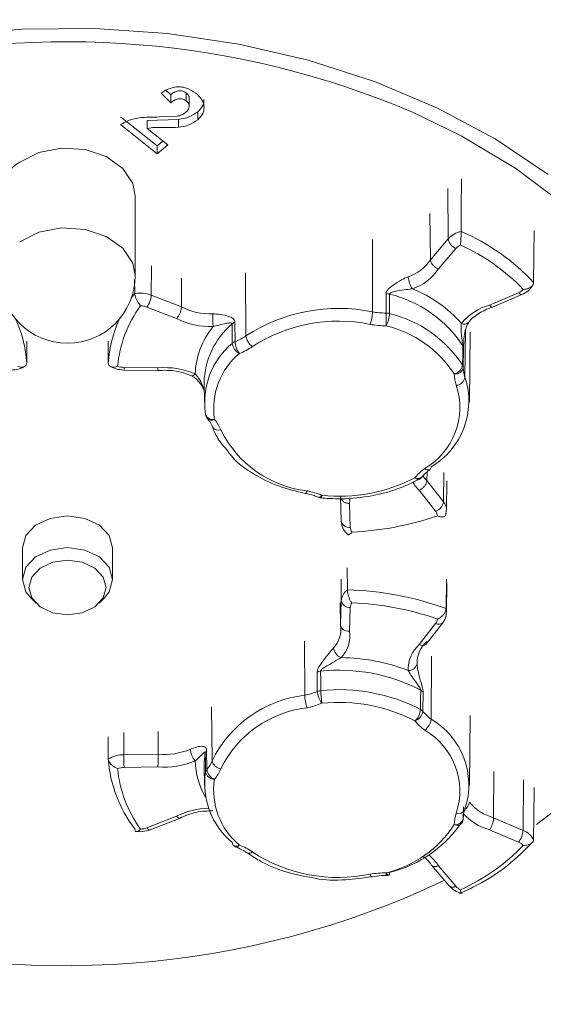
# Model space of a CAD drawing. Header units: millimetres. Extents: x 0 to 594, y 0 to 420.
# Tile 24 of 49: x 110.51 to 112.83, y 270.26 to 274.62. Entities that reach past the tile are written whole.
import ezdxf

# ---------------------------------------------------------------- set-up
doc = ezdxf.new("R2010")
doc.units = ezdxf.units.MM
doc.styles.add('SLDTEXTSTYLE0', font='TXT', dxfattribs={"width": 0.605})
doc.dimstyles.new('SLDDIMSTYLE5', dxfattribs={"dimtxt": 3.5, "dimasz": 3.302, "dimexe": 0, "dimexo": 0.0625, "dimgap": 0.875, "dimtad": 1, "dimdec": 3, "dimlfac": 10, "dimrnd": 1e-09, "dimzin": 12, "dimdsep": 46, "dimtxsty": 'SLDTEXTSTYLE0', "dimsah": 1, "dimcen": 0.09, "dimadec": 0, "dimazin": 3, "dimtfac": 1, "dimtmove": 0, "dimatfit": 0, "dimfxl": 1, "dimfrac": 2, "dimtolj": 1, "dimtzin": 12, "dimarcsym": 0})

# ---------------------------------------------------------------- blocks, each defined once
blk = doc.blocks.new('_D_10')
at = {"color": 7, "linetype": 'Continuous', "lineweight": 0}
for p, q in [((106.529, 274.1618), (106.529, 233.2503)), ((114.9155, 274.1618), (114.9155, 233.2503)), ((122.8359, 240.4239), (122.0338, 240.4239)), ((122.0338, 240.4239), (122.0338, 235.0524)), ((131.5251, 240.4239), (132.3272, 240.4239)), ((132.3272, 240.4239), (132.3272, 235.0524)), ((122.0338, 235.0524), (122.8359, 235.0524)), ((132.3272, 235.0524), (131.5251, 235.0524)), ((106.529, 234.2503), (100.179, 234.2503)), ((106.529, 234.2503), (114.9155, 234.2503)), ((114.9155, 234.2503), (136.015, 234.2503))]:
    blk.add_line(p, q, dxfattribs=at)
for points in [[(106.529, 234.2503), (103.227, 234.7583), (103.227, 233.7423)], [(114.9155, 234.2503), (118.2175, 233.7423), (118.2175, 234.7583)]]:
    blk.add_solid(points, dxfattribs=at)
at = {"color": 7, "linetype": 'Continuous', "lineweight": 0, "char_height": 3.5, "attachment_point": 1, "style": 'SLDTEXTSTYLE0'}
for s, insert in [('%%c', (118.346, 245.7377, -1.2368)), ('84,5', (123.449, 245.7377, -1.2368)), ('3,3', (123.8385, 239.5641, -1.2368))]:
    blk.add_mtext(s, dxfattribs=dict(at, insert=insert))

msp = doc.modelspace()

# ---------------------------------------------------------------- linework, layer by layer
at = {"color": 7, "linetype": 'Continuous', "lineweight": 15}
for p, q in [((111.1371, 274.29781), (111.18003, 274.25552)), ((111.15744, 274.31313), (111.18003, 274.29088)), ((111.18003, 274.25552), (111.18003, 274.29088)), ((111.24905, 274.26296), (111.24905, 274.29832)), ((111.26221, 274.23981), (111.26221, 274.28392)), ((110.95793, 274.19348), (111.11975, 274.06383)), ((111.2079, 274.19535), (111.13006, 274.19205)), ((111.29991, 274.17953), (111.29991, 274.21488)), ((110.95793, 274.15812), (111.11975, 274.02848)), ((111.07538, 274.17684), (111.21385, 274.18158)), ((111.07538, 274.14148), (111.07538, 274.17684)), ((111.21385, 274.14623), (111.21385, 274.18158)), ((111.16734, 274.0681), (111.07538, 274.14148)), ((111.11975, 274.06383), (111.14566, 274.0854)), ((111.11975, 274.02848), (111.16734, 274.0681)), ((111.11975, 274.02848), (111.11975, 274.06383)), ((111.02223, 273.48885), (111.02223, 273.8424)), ((112.32956, 273.76418), (112.33181, 273.55928)), ((112.33181, 273.55928), (112.41085, 273.65169)), ((112.44508, 273.60901), (112.36746, 273.51827)), ((111.02049, 273.41), (111.01999, 273.47088)), ((111.22832, 273.4777), (111.22747, 273.35004)), ((111.00479, 273.38806), (111.02049, 273.41)), ((111.09368, 273.40212), (111.22747, 273.35004)), ((112.59383, 273.3582), (112.72216, 273.41308)), ((112.6078, 273.34895), (112.73789, 273.40459)), ((111.20577, 273.29817), (111.07439, 273.34931)), ((111.4646, 273.2818), (111.46527, 273.19587)), ((112.50487, 272.92788), (112.5087, 273.23816)), ((110.54126, 273.10048), (110.54248, 273.19792)), ((110.90197, 273.19792), (110.9032, 273.10048)), ((112.47872, 273.16583), (112.47766, 273.08036)), ((110.97239, 273.06996), (111.12424, 273.06776)), ((110.97297, 273.08166), (111.12291, 273.07951)), ((111.32817, 273.01313), (111.32922, 272.92779)), ((111.33448, 272.87555), (111.33482, 272.8721)), ((112.31667, 272.61864), (112.31627, 272.58014)), ((112.31627, 272.58014), (112.38992, 272.48553)), ((112.40322, 272.44828), (112.40483, 272.57806)), ((112.35488, 272.44386), (112.28256, 272.53676)), ((111.93639, 272.39961), (111.93328, 272.50758)), ((111.97333, 272.47817), (111.97638, 272.37215)), ((112.40019, 272.42819), (112.40197, 272.44825)), ((110.52223, 272.28171), (110.52223, 272.1411)), ((110.92223, 272.1411), (110.92223, 272.28171)), ((111.96281, 272.19359), (111.96334, 272.09491)), ((112.40322, 271.99617), (112.40483, 272.12597)), ((110.55893, 272.05946), (110.5825, 272.03588)), ((110.86196, 272.03588), (110.88553, 272.05946)), ((111.93206, 272.03725), (111.93328, 271.93818)), ((111.93328, 271.93818), (111.93639, 272.04616)), ((111.97638, 272.01754), (111.97333, 271.91152)), ((112.28256, 271.85293), (112.35488, 271.94583)), ((112.31295, 271.85513), (112.38645, 271.94955)), ((112.29907, 271.64187), (112.29824, 271.55605)), ((112.50487, 271.22788), (112.50871, 271.53872)), ((110.9032, 271.34529), (110.90197, 271.44347)), ((111.12491, 271.46651), (111.12485, 271.36654)), ((110.97215, 271.36434), (111.12485, 271.36654)), ((111.33881, 271.38377), (111.33981, 271.29815)), ((111.12291, 271.31018), (110.97297, 271.30803)), ((111.32817, 271.31313), (111.32922, 271.22779)), ((112.61333, 271.29042), (112.61218, 271.08474)), ((112.47767, 271.08186), (112.4783, 271.1331)), ((111.07439, 271.04038), (111.20577, 271.09152)), ((111.0889, 271.0314), (111.22207, 271.08323)), ((112.47764, 271.0864), (112.47766, 271.08257)), ((112.47767, 271.08187), (112.47766, 271.08257)), ((112.61218, 271.08474), (112.74286, 271.02884)), ((112.72216, 270.97661), (112.59383, 271.03149)), ((112.33582, 270.87515), (112.41468, 270.78296)), ((112.36746, 270.87142), (112.44508, 270.78068))]:
    msp.add_line(p, q, dxfattribs=at)
at = {"color": 8, "linetype": 'Continuous', "lineweight": 15}
for p, q in [((112.40851, 273.87444), (112.41085, 273.65169)), ((112.07559, 273.64853), (112.07458, 273.328)), ((111.09445, 273.53271), (111.09368, 273.40212)), ((111.51135, 273.50161), (111.51378, 273.22175)), ((112.48762, 273.2487), (112.48511, 273.03772)), ((112.39132, 272.61568), (112.38992, 272.48553)), ((111.9352, 272.14309), (111.93639, 272.04616)), ((111.77328, 271.86783), (111.77404, 271.62801)), ((112.33727, 271.80161), (112.33484, 271.52175)), ((111.36067, 271.57607), (111.36351, 271.33772)), ((110.97213, 271.4621), (110.97215, 271.36434)), ((112.74428, 271.25225), (112.74286, 271.02884)), ((112.47766, 271.08257), (112.47767, 271.08339))]:
    msp.add_line(p, q, dxfattribs=at)
at = {"color": 8, "linetype": 'Continuous', "lineweight": 15, "flags": 128}
for points in [[(107.78852, 272.47541), (107.79503, 272.65446), (107.83502, 272.88129), (107.91005, 273.10363), (108.01922, 273.31879), (108.1612, 273.52416), (108.33427, 273.71723), (108.53632, 273.89567), (108.76491, 274.0573), (109.01726, 274.20017), (109.2903, 274.32255), (109.58072, 274.42295), (109.88501, 274.50014), (110.19945, 274.5532), (110.52024, 274.58147), (110.84348, 274.58462), (111.16525, 274.56261), (111.48164, 274.5157), (111.78882, 274.44446), (112.08305, 274.34976), (112.36075, 274.23275), (112.61857, 274.09485), (112.85337, 273.93773)], [(112.80183, 271.05505), (112.87773, 271.11271), (113.07697, 271.28867), (113.24763, 271.47905), (113.38764, 271.68156), (113.49529, 271.89372), (113.56928, 272.11298), (113.60871, 272.33665), (113.6131, 272.56204), (113.5824, 272.7864), (113.51698, 273.00701), (113.41764, 273.22119), (113.28558, 273.42635), (113.1224, 273.61999), (112.93009, 273.79976), (112.71098, 273.96348), (112.46773, 274.10916), (112.25166, 274.21419)], [(110.5101, 273.63885), (110.59544, 273.68111), (110.69608, 273.70018), (110.79987, 273.69376), (110.8943, 273.66262), (110.96797, 273.61052), (111.01201, 273.54375), (111.02223, 273.48885)], [(112.73788, 273.40459), (112.73673, 273.40424), (112.7336, 273.40442), (112.73004, 273.406), (112.72617, 273.40892), (112.72216, 273.41308)], [(111.28825, 273.05289), (111.28413, 273.04877), (111.28017, 273.04589), (111.27652, 273.04435), (111.27331, 273.04421), (111.27208, 273.04458)], [(112.26328, 272.59258), (112.26802, 272.58878), (112.27258, 272.58618), (112.27679, 272.58491), (112.28048, 272.58501), (112.28242, 272.58574)], [(111.7844, 272.5342), (111.78239, 272.52943), (111.78046, 272.52593), (111.77867, 272.52381), (111.77711, 272.52316), (111.77695, 272.52318)], [(111.85055, 272.51438), (111.84656, 272.51021), (111.84272, 272.50727), (111.83919, 272.50568), (111.83608, 272.5055), (111.83497, 272.50582)], [(111.85055, 272.51438), (111.84952, 272.50948), (111.84852, 272.50584), (111.84761, 272.5036), (111.84681, 272.50284), (111.84677, 272.50284)], [(111.97483, 272.50337), (111.97483, 272.4934), (111.97333, 272.47817)], [(111.07439, 271.04038), (111.07813, 271.03612), (111.08173, 271.03308), (111.08505, 271.0314), (111.08797, 271.03114), (111.0889, 271.0314)], [(111.48471, 270.96373), (111.48094, 270.95948), (111.47731, 270.95645), (111.47396, 270.95479), (111.47103, 270.95453), (111.47, 270.95482)], [(112.06422, 270.8342), (112.06623, 270.82944), (112.06816, 270.82593), (112.06995, 270.82381), (112.07151, 270.82316), (112.07167, 270.82318)], [(112.1467, 270.8303), (112.14624, 270.83021), (112.14394, 270.83068), (112.14132, 270.8326), (112.13848, 270.83589), (112.13552, 270.84042)]]:
    msp.add_lwpolyline(points, dxfattribs=at)
at = {"color": 7, "linetype": 'Continuous', "lineweight": 15, "flags": 128}
for points in [[(110.5101, 273.9924), (110.59544, 274.03466), (110.69608, 274.05373), (110.79987, 274.04731), (110.8943, 274.01617), (110.96797, 273.96407), (111.01201, 273.89731), (111.02223, 273.8424)], [(112.46905, 273.91758), (112.46883, 273.78527), (112.46866, 273.68439)], [(112.7891, 273.4578), (112.79076, 273.57988), (112.79223, 273.68905)], [(112.13488, 273.32274), (112.13497, 273.3658), (112.13505, 273.40883)], [(112.15093, 273.40671), (112.15084, 273.36368), (112.15074, 273.32062)], [(111.45304, 273.18842), (111.45269, 273.2314), (111.45235, 273.27435)], [(112.47466, 273.09158), (112.47519, 273.13432), (112.47572, 273.17705)], [(112.29784, 272.60058), (112.30573, 272.59094), (112.31627, 272.58014)], [(110.58081, 272.38171), (110.64569, 272.41237), (110.72223, 272.42313), (110.79876, 272.41237), (110.86365, 272.38171), (110.907, 272.33583), (110.92223, 272.28171)], [(110.52223, 272.28171), (110.53745, 272.33583), (110.58081, 272.38171)], [(110.52223, 272.1411), (110.53745, 272.19522), (110.58081, 272.24111), (110.64569, 272.27176), (110.72223, 272.28253), (110.79876, 272.27176), (110.86365, 272.24111), (110.907, 272.19522), (110.92223, 272.1411), (110.907, 272.08699), (110.88553, 272.05946)], [(110.5511, 272.10575), (110.56412, 272.05944), (110.60122, 272.02018), (110.65674, 271.99395), (110.72223, 271.98474), (110.78772, 271.99395), (110.84324, 272.02018), (110.88033, 272.05944), (110.89336, 272.10575), (110.88033, 272.15206), (110.84324, 272.19131), (110.78772, 272.21755), (110.72223, 272.22676), (110.65674, 272.21755), (110.60122, 272.19131), (110.56412, 272.15206), (110.5511, 272.10575)], [(110.55893, 272.05946), (110.53745, 272.08699), (110.52223, 272.1411)], [(112.40107, 272.01198), (112.4024, 272.13463), (112.40248, 272.14203)], [(111.83, 271.64477), (111.8298, 271.6878), (111.82961, 271.73082)], [(111.84486, 271.7346), (111.84505, 271.69158), (111.84523, 271.64854)], [(112.28771, 271.5647), (112.28812, 271.60763), (112.28854, 271.65054)], [(111.33346, 271.37298), (111.32851, 271.33147), (111.32817, 271.31313)], [(111.33448, 271.28738), (111.33397, 271.33019), (111.33346, 271.37298)], [(112.79223, 271.21868), (112.79046, 271.08778), (112.7891, 270.98797)], [(112.48511, 271.12521), (112.48431, 271.11988), (112.48396, 271.11881)], [(112.15074, 270.84231), (112.15043, 270.83736), (112.14955, 270.83362), (112.14813, 270.8312), (112.1467, 270.8303)]]:
    msp.add_lwpolyline(points, dxfattribs=at)
at = {"color": 7, "linetype": 'Continuous', "lineweight": 15}
for centre, radius, start, end in [((110.71884, 270.59884), 3.92687, 67.02425, 103.61087), ((110.60408, 273.83662), 0.18194, 121.10064, 178.17731), ((112.49061, 273.57813), 0.1085, 101.6719, 137.31593), ((112.1004, 272.82371), 0.93616, 42.63588, 66.83516), ((112.46465, 273.65976), 0.0544, 188.53966, 248.91615), ((112.49034, 273.56896), 0.06044, 114.18157, 138.49896), ((112.0944, 272.80439), 0.89983, 43.834, 65.63789), ((112.17265, 273.66377), 0.19039, 288.61727, 326.71349), ((110.72223, 273.48885), 0.3, 180, 0), ((112.17954, 273.64507), 0.2267, 288.69217, 325.99045), ((112.33527, 273.48955), 0.10203, 183.48372, 215.4804), ((111.04189, 273.26493), 0.14664, 69.31919, 98.39056), ((110.9946, 273.40837), 0.09927, 323.48538, 356.38896), ((112.13575, 273.35358), 0.05526, 74.05378, 90.72392), ((112.02158, 272.87929), 0.54306, 33.25117, 76.22), ((112.03348, 272.89057), 0.58239, 41.52897, 67.94188), ((112.69821, 273.47126), 0.06291, 292.37104, 316.03344), ((112.659, 273.12313), 0.24393, 105.49508, 140.98642), ((111.48738, 273.03436), 0.54566, 143.99547, 174.49736), ((111.04252, 273.26594), 0.08925, 69.07977, 87.78988), ((111.35649, 273.60167), 0.28278, 242.85416, 271.99934), ((112.68804, 273.32425), 1.32169, 180.22478, 182.66648), ((111.92357, 272.59195), 0.75139, 78.40606, 123.05055), ((111.892, 273.3335), 0.18266, 340.5393, 358.27466), ((112.13127, 273.62945), 0.30673, 259.34909, 270.67571), ((115.06302, 273.32792), 2.92814, 180.10142, 181.20354), ((112.13551, 273.26712), 0.05562, 74.10924, 90.65035), ((112.02578, 273.32647), 0.1251, 331.31226, 357.31809), ((112.0214, 272.79413), 0.54214, 33.27398, 76.19708), ((110.00527, 273.06959), 0.53688, 3.29856, 25.05622), ((111.4408, 273.06918), 0.53851, 154.97723, 176.66799), ((111.35622, 273.59821), 0.33565, 243.37063, 271.97398), ((111.67463, 273.00856), 0.34649, 129.90555, 179.24475), ((111.47875, 273.24473), 0.03969, 110.89155, 131.71014), ((111.92363, 272.58727), 0.69966, 78.4073, 123.04944), ((112.13123, 273.62852), 0.36213, 259.33611, 270.67887), ((111.64287, 273.03852), 0.35491, 140.81405, 177.67943), ((112.0149, 272.77536), 0.50565, 33.27208, 76.19933), ((111.66882, 272.92775), 0.3384, 129.618, 188.87479), ((111.47942, 273.15888), 0.03961, 110.92463, 131.75932), ((111.51241, 273.19621), 0.05988, 187.46911, 242.44909), ((111.38244, 273.40951), 0.22914, 291.19312, 304.97323), ((111.56357, 273.20214), 0.0985, 183.64597, 216.81288), ((111.58117, 273.22909), 0.06779, 186.21326, 234.76591), ((111.68601, 272.89996), 0.31566, 129.61914, 188.87372), ((111.38668, 273.39585), 0.27108, 291.19968, 304.97106), ((112.45746, 273.16616), 0.02126, 359.09292, 30.80673), ((110.97397, 273.17214), 0.09048, 250.81687, 269.36683), ((111.1523, 272.73527), 0.34549, 66.82774, 94.87991), ((112.57095, 273.05008), 0.13331, 178.84205, 200.97437), ((112.4271, 273.09988), 0.04827, 282.64186, 350.09801), ((112.44306, 273.08775), 0.03539, 261.24348, 347.94763), ((112.45636, 273.08067), 0.0213, 359.17263, 30.80434), ((112.59039, 273.07808), 0.11275, 178.84129, 200.97458), ((112.16438, 272.93251), 0.33755, 300.3322, 18.16106), ((112.44206, 273.04597), 0.04383, 275.77474, 349.1519), ((112.14785, 272.9044), 0.31429, 300.33158, 18.16138), ((111.37412, 272.87955), 0.04, 190.73574, 220.26524), ((111.2521, 272.74638), 0.1609, 21.16973, 40.68181), ((111.84156, 273.02047), 0.48963, 206.17526, 263.29539), ((112.42465, 272.46373), 0.2065, 124.88025, 141.39206), ((112.32084, 272.63972), 0.01408, 309.3112, 5.88016), ((111.92676, 273.24044), 0.73004, 264.00787, 297.44951), ((112.26328, 272.62087), 0.04, 298.60149, 321.81374), ((111.72484, 272.21501), 0.32469, 67.22257, 79.43134), ((111.85055, 272.54267), 0.04, 247.04688, 264.5846), ((112.3379, 272.49371), 0.05266, 288.81344, 351.0732), ((112.32529, 272.42002), 0.038, 5.65317, 38.85894), ((111.97087, 272.40696), 0.03525, 192.04263, 279.00528), ((111.93174, 273.66266), 1.31186, 272.26028, 289.19752), ((112.01337, 272.37366), 0.03701, 182.33657, 216.13933), ((112.00205, 272.0417), 0.06581, 126.03695, 176.11333), ((111.93174, 270.73147), 1.36381, 69.87114, 88.67231), ((111.97204, 272.05372), 0.03644, 191.97512, 276.85131), ((112.01337, 272.01603), 0.03701, 143.86067, 177.66343), ((111.93174, 270.72703), 1.31186, 70.80248, 87.73972), ((112.34877, 271.99679), 0.05446, 359.19066, 16.19196), ((112.32529, 271.96967), 0.038, 321.14106, 354.34683), ((111.81502, 271.92004), 0.11964, 316.48023, 8.72432), ((111.83267, 271.89229), 0.14197, 316.52357, 7.78314), ((111.95626, 271.84569), 0.05507, 188.39902, 248.06321), ((112.38153, 271.74145), 0.14907, 131.59832, 181.18163), ((112.399, 271.76984), 0.12657, 130.81845, 181.09629), ((111.92875, 270.94666), 0.84797, 69.01069, 89.53126), ((112.23638, 271.77505), 0.03688, 263.94505, 348.06079), ((111.84965, 271.6826), 0.05222, 95.26462, 112.56949), ((111.92694, 270.9549), 0.78401, 62.5342, 96.00911), ((111.83543, 271.10576), 0.52585, 96.70398, 153.82499), ((111.72369, 271.89786), 0.27451, 280.56879, 292.78309), ((111.9567, 271.63352), 0.18274, 181.72734, 199.45647), ((111.85004, 271.59639), 0.05237, 95.26761, 112.50524), ((111.92308, 271.65115), 0.0933, 183.92448, 218.97955), ((111.92692, 270.87009), 0.78272, 62.55242, 95.99073), ((112.19922, 271.6538), 0.35402, 180.85245, 189.9773), ((112.2725, 271.62031), 0.03421, 39.05868, 62.05778), ((111.84154, 271.08639), 0.4896, 96.70245, 153.82571), ((111.72464, 271.89243), 0.32532, 280.58508, 292.77048), ((111.92676, 270.86641), 0.73004, 62.55049, 95.99213), ((112.20928, 271.57155), 0.07873, 313.3115, 355.01069), ((112.24604, 271.56421), 0.05283, 289.04996, 351.11776), ((112.27169, 271.53448), 0.0342, 39.0921, 62.08086), ((112.43471, 271.66502), 0.17464, 218.60718, 235.12116), ((112.42465, 271.64312), 0.2065, 218.60794, 235.11975), ((112.26742, 271.5291), 0.06782, 305.24545, 353.77555), ((112.16439, 271.23042), 0.33753, 341.83802, 59.66929), ((112.14785, 271.20245), 0.31429, 341.83862, 59.66842), ((110.9723, 271.22952), 0.13482, 90.0626, 120.8341), ((113.27501, 271.36952), 2.30286, 180.12885, 181.53015), ((111.15209, 271.65758), 0.29232, 264.65251, 293.15444), ((111.35722, 271.39527), 0.09042, 184.09552, 220.28901), ((111.35662, 271.36823), 0.02364, 138.8915, 168.40257), ((111.4709, 271.38343), 0.56898, 183.84358, 217.66377), ((110.97399, 271.2174), 0.09063, 90.64847, 109.16782), ((111.1523, 271.65442), 0.34549, 265.12009, 293.17226), ((111.2367, 271.3868), 0.13598, 319.30993, 338.83888), ((111.40656, 271.34597), 0.04384, 190.8587, 264.21467), ((111.48738, 271.35533), 0.54566, 185.50264, 216.00453), ((111.66884, 271.23518), 0.33842, 171.12627, 230.38022), ((111.35757, 271.28266), 0.02357, 138.90467, 168.44343), ((111.37346, 271.29536), 0.03979, 191.57544, 270.95697), ((111.39342, 271.30625), 0.05422, 188.59267, 249.15059), ((111.25216, 271.36043), 0.16083, 319.31396, 338.8345), ((111.686, 271.20689), 0.31566, 171.12615, 230.38099), ((112.66558, 271.28483), 0.2071, 219.0714, 255.05749), ((112.57096, 271.05677), 0.13332, 159.0265, 181.15708), ((112.01488, 271.3315), 0.50568, 283.80244, 326.72765), ((112.0214, 271.36879), 0.54214, 283.80292, 326.72602), ((112.44215, 271.0901), 0.0363, 262.90581, 348.02579), ((112.43767, 271.08236), 0.04, 329.80656, 359.28949), ((111.04252, 271.12375), 0.08925, 272.21012, 290.92023), ((112.65043, 271.03525), 0.09265, 320.73001, 356.03439), ((112.71155, 270.94683), 0.08778, 27.94314, 69.10775), ((111.46884, 270.97375), 0.01582, 177.27842, 225.12685), ((111.48471, 270.99202), 0.04, 227.47893, 248.53192), ((111.38668, 270.71099), 0.27108, 55.02894, 68.80032), ((112.0944, 271.5853), 0.89983, 294.36211, 316.166), ((112.69821, 270.91843), 0.06291, 43.96656, 67.62896), ((111.92362, 271.51955), 0.69963, 236.94958, 281.59369), ((112.13119, 270.47852), 0.36193, 89.31325, 100.66227), ((112.13552, 270.86871), 0.04, 269.3503, 286.22131), ((110.71638, 274.33095), 3.9023, 253.18294, 295.45646), ((112.49034, 270.82073), 0.06044, 221.50104, 245.81843)]:
    msp.add_arc(centre, radius, start, end, dxfattribs=at)
at = {"color": 8, "linetype": 'Continuous', "lineweight": 15}
for centre, radius, start, end in [((112.48256, 273.30085), 0.02748, 241.54529, 312.93467), ((110.89055, 273.07986), 0.08244, 353.10397, 1.25629), ((111.36607, 272.88356), 0.03328, 200.14612, 284.0001), ((111.36054, 272.87355), 0.0261, 229.52432, 301.36486), ((111.39167, 272.83343), 0.03078, 209.26393, 289.89864), ((112.32123, 272.64755), 0.02057, 224.49228, 294.48761), ((112.40568, 272.66652), 0.17887, 211.41713, 226.50195), ((112.27657, 272.61598), 0.02691, 240.40909, 312.28808), ((112.34386, 272.44809), 0.05937, 0.11744, 39.10715), ((112.36812, 271.96935), 0.02698, 240.63529, 312.82267), ((111.62828, 271.34786), 0.34021, 181.86276, 210.20497), ((112.45903, 271.15976), 0.04609, 303.87004, 353.19591), ((111.35521, 270.79424), 0.33273, 91.26347, 116.68678), ((112.45616, 271.13535), 0.03235, 252.57522, 329.23634), ((112.66098, 271.27085), 0.2486, 222.14714, 254.3293), ((112.44951, 271.08121), 0.0296, 246.42021, 320.15798), ((111.47036, 270.98202), 0.02325, 236.9499, 308.125), ((111.52735, 270.94763), 0.02066, 246.07349, 315.41464), ((112.20717, 270.77003), 0.18967, 32.3142, 52.0413), ((112.03175, 270.83859), 0.10379, 354.53902, 1.01295), ((112.43146, 270.80284), 0.02601, 229.83273, 301.57722)]:
    msp.add_arc(centre, radius, start, end, dxfattribs=at)
at = {"color": 7, "linetype": 'Continuous', "lineweight": 15}
for points, knots in [([(111.29128, 274.29725), (111.27846, 274.30574), (111.25773, 274.31944), (111.22136, 274.32722), (111.18744, 274.32419), (111.15945, 274.31208), (111.14315, 274.30167), (111.1371, 274.29781)], [0, 0, 0, 0, 0.2875769, 0.4645776, 0.6427769, 0.8673029, 1, 1, 1, 1]), ([(111.18003, 274.29088), (111.18501, 274.2944), (111.19494, 274.30144), (111.21003, 274.30764), (111.2232, 274.30866), (111.2329, 274.30716), (111.24176, 274.30362), (111.24661, 274.30009), (111.24905, 274.29832)], [0, 0, 0, 0, 0.2497518, 0.4989512, 0.6238326, 0.7488203, 0.8740852, 1, 1, 1, 1]), ([(111.24905, 274.29832), (111.25287, 274.29471), (111.25862, 274.28928), (111.26195, 274.28078), (111.26196, 274.27676), (111.26196, 274.27516)], [0, 0, 0, 0, 0.5434194, 0.8175192, 1, 1, 1, 1]), ([(111.29991, 274.17953), (111.30849, 274.1884), (111.32137, 274.20172), (111.32754, 274.22358), (111.32817, 274.24017), (111.32442, 274.25647), (111.31381, 274.27678), (111.30029, 274.28907), (111.29128, 274.29725)], [0, 0, 0, 0, 0.2490056, 0.3741261, 0.4991703, 0.6243565, 0.7497378, 1, 1, 1, 1]), ([(111.18003, 274.25552), (111.18501, 274.25904), (111.19494, 274.26608), (111.21003, 274.27228), (111.2232, 274.2733), (111.2329, 274.2718), (111.24176, 274.26826), (111.24661, 274.26473), (111.24905, 274.26296)], [0, 0, 0, 0, 0.2497253, 0.4989371, 0.6238247, 0.7488297, 0.8740789, 1, 1, 1, 1]), ([(111.24905, 274.26296), (111.25292, 274.25934), (111.25945, 274.25321), (111.26281, 274.24191), (111.26156, 274.23184), (111.25603, 274.22138), (111.24959, 274.21539), (111.24592, 274.21199)], [0, 0, 0, 0, 0.249448, 0.4210474, 0.5925247, 0.7679218, 1, 1, 1, 1]), ([(111.29991, 274.21488), (111.3084, 274.22375), (111.32116, 274.23707), (111.32731, 274.25694), (111.32725, 274.26594), (111.32723, 274.26943)], [0, 0, 0, 0, 0.5492136, 0.825136, 1, 1, 1, 1]), ([(111.13006, 274.19205), (111.09981, 274.19204), (111.05456, 274.19202), (110.99516, 274.17939), (110.97035, 274.16522), (110.95793, 274.15812)], [0, 0, 0, 0, 0.50167765, 0.75053267, 1, 1, 1, 1]), ([(111.24592, 274.21199), (111.24032, 274.20808), (111.22911, 274.20025), (111.21497, 274.19698), (111.2079, 274.19535)], [0, 0, 0, 0, 0.499496, 1, 1, 1, 1]), ([(111.21385, 274.18158), (111.22998, 274.18409), (111.26211, 274.18908), (111.28735, 274.20631), (111.29991, 274.21488)], [0, 0, 0, 0, 0.5020959, 1, 1, 1, 1]), ([(111.07538, 274.14148), (111.08681, 274.14315), (111.11546, 274.14733), (111.16182, 274.14379), (111.19652, 274.14542), (111.21385, 274.14623)], [0, 0, 0, 0, 0.24951043, 0.62511791, 1, 1, 1, 1]), ([(111.21385, 274.14623), (111.22998, 274.14873), (111.26211, 274.15373), (111.28735, 274.17095), (111.29991, 274.17953)], [0, 0, 0, 0, 0.5020849, 1, 1, 1, 1]), ([(112.46866, 273.68439), (112.46861, 273.68112), (112.46849, 273.67459), (112.46774, 273.6621), (112.46679, 273.6489), (112.46588, 273.63569), (112.46559, 273.62783), (112.46558, 273.6242), (112.46558, 273.6241)], [0, 0, 0, 0, 0.1856644, 0.3711345, 0.5629492, 0.7718115, 0.9937703, 1, 1, 1, 1]), ([(112.36746, 273.51827), (112.36713, 273.51839), (112.36458, 273.51934), (112.35807, 273.52236), (112.34841, 273.52896), (112.33932, 273.53864), (112.33309, 273.5493), (112.33224, 273.55595), (112.33181, 273.55928)], [0, 0, 0, 0, 0.0177027, 0.1380862, 0.3540965, 0.5695327, 0.7847627, 1, 1, 1, 1]), ([(112.13505, 273.40883), (112.13549, 273.41181), (112.1365, 273.41873), (112.14664, 273.43178), (112.16852, 273.44927), (112.19933, 273.46806), (112.22336, 273.47955), (112.23304, 273.4832), (112.23344, 273.48335)], [0, 0, 0, 0, 0.0897344, 0.2088246, 0.4348505, 0.763884, 0.9903835, 1, 1, 1, 1]), ([(112.73789, 273.40459), (112.74764, 273.40959), (112.76886, 273.42047), (112.78097, 273.43984), (112.78751, 273.45031)], [0, 0, 0, 0, 0.45973308, 1, 1, 1, 1]), ([(112.7891, 273.4578), (112.78865, 273.45482), (112.78773, 273.44885), (112.78115, 273.44048), (112.77137, 273.43353), (112.75854, 273.42877), (112.74873, 273.42758), (112.74363, 273.42759), (112.7435, 273.42759)], [0, 0, 0, 0, 0.1857205, 0.3711532, 0.5629004, 0.7718367, 0.9937731, 1, 1, 1, 1]), ([(111.02049, 273.41), (111.02077, 273.4068), (111.02132, 273.40039), (111.02526, 273.38879), (111.03097, 273.37686), (111.03818, 273.36519), (111.04333, 273.35835), (111.04589, 273.35521), (111.04596, 273.35512)], [0, 0, 0, 0, 0.185671, 0.3711413, 0.5629001, 0.7718642, 0.9938084, 1, 1, 1, 1]), ([(112.25219, 273.43033), (112.243, 273.42918), (112.22019, 273.42634), (112.1897, 273.42153), (112.16577, 273.41674), (112.15456, 273.41225), (112.15129, 273.40896), (112.15104, 273.4074), (112.15093, 273.40671)], [0, 0, 0, 0, 0.2441535, 0.6061819, 0.8404276, 0.9410251, 0.9741138, 1, 1, 1, 1]), ([(112.60774, 273.3491), (112.6064, 273.34886), (112.6036, 273.34836), (112.59868, 273.35226), (112.59532, 273.35618), (112.594, 273.35797), (112.59383, 273.3582)], [0, 0, 0, 0, 0.3598857, 0.7502913, 0.967921, 1, 1, 1, 1]), ([(111.22747, 273.35004), (111.22721, 273.34658), (111.22669, 273.33967), (111.22289, 273.32711), (111.21735, 273.31466), (111.21147, 273.30512), (111.20752, 273.30012), (111.20597, 273.29839), (111.20577, 273.29817)], [0, 0, 0, 0, 0.21523061, 0.43047683, 0.64588819, 0.8618904, 0.98231428, 1, 1, 1, 1]), ([(111.36636, 273.31906), (111.37786, 273.31866), (111.40414, 273.31772), (111.43322, 273.31018), (111.45237, 273.30155), (111.46123, 273.29363), (111.46429, 273.28695), (111.46453, 273.28297), (111.4646, 273.2818)], [0, 0, 0, 0, 0.2486786, 0.5677844, 0.7549621, 0.8770057, 0.963799, 1, 1, 1, 1]), ([(112.52477, 273.30469), (112.54196, 273.3174), (112.56627, 273.33537), (112.59925, 273.34611), (112.60891, 273.34925)], [0, 0, 0, 0, 0.7069553, 1, 1, 1, 1]), ([(111.36778, 273.26276), (111.37664, 273.26506), (111.39757, 273.27049), (111.42138, 273.27597), (111.43922, 273.27901), (111.44771, 273.27904), (111.45098, 273.27749), (111.45214, 273.27613), (111.45228, 273.27492), (111.45235, 273.27435)], [0, 0, 0, 0, 0.2580089, 0.6092345, 0.8054679, 0.9155872, 0.9521149, 0.977609, 1, 1, 1, 1]), ([(112.46947, 273.27669), (112.46856, 273.26924), (112.46643, 273.25166), (112.46945, 273.22427), (112.47276, 273.20141), (112.47468, 273.18868), (112.47544, 273.18221), (112.4757, 273.17912), (112.47571, 273.17771), (112.47572, 273.17705)], [0, 0, 0, 0, 0.2580036, 0.6092182, 0.8054955, 0.9155758, 0.9521107, 0.977607, 1, 1, 1, 1]), ([(112.47876, 273.16834), (112.47877, 273.16957), (112.47882, 273.17366), (112.47902, 273.18392), (112.47966, 273.20029), (112.48182, 273.2247), (112.48701, 273.25085), (112.49517, 273.27174), (112.49974, 273.27822), (112.50141, 273.28059)], [0, 0, 0, 0, 0.0386455, 0.128163, 0.2442021, 0.4198354, 0.6888402, 0.8865226, 1, 1, 1, 1]), ([(112.50145, 273.28096), (112.50681, 273.28879), (112.51274, 273.29746), (112.5237, 273.30405), (112.52477, 273.30469)], [0, 0, 0, 0, 0.90269025, 1, 1, 1, 1]), ([(110.54126, 273.10048), (110.54083, 273.09767), (110.53998, 273.09204), (110.53391, 273.08606), (110.52496, 273.08265), (110.5134, 273.08253), (110.50474, 273.08481), (110.50034, 273.08663), (110.50022, 273.08668)], [0, 0, 0, 0, 0.1856547, 0.3711311, 0.5628793, 0.7718024, 0.9937543, 1, 1, 1, 1]), ([(110.9032, 273.10048), (110.90363, 273.09767), (110.90448, 273.09204), (110.91054, 273.08606), (110.91949, 273.08265), (110.93105, 273.08253), (110.93972, 273.08481), (110.94412, 273.08663), (110.94424, 273.08668)], [0, 0, 0, 0, 0.1856547, 0.3711311, 0.5628793, 0.7718024, 0.9937543, 1, 1, 1, 1]), ([(110.47206, 273.06996), (110.48289, 273.07077), (110.506, 273.07249), (110.52579, 273.08276), (110.53631, 273.08821)], [0, 0, 0, 0, 0.4683773, 1, 1, 1, 1]), ([(110.90815, 273.08821), (110.91761, 273.08321), (110.93726, 273.07282), (110.9604, 273.07093), (110.97239, 273.06996)], [0, 0, 0, 0, 0.4815359, 1, 1, 1, 1]), ([(111.12249, 273.06761), (111.13629, 273.06831), (111.17661, 273.07037), (111.22917, 273.0616), (111.26199, 273.04859), (111.27206, 273.0446)], [0, 0, 0, 0, 0.2650423, 0.7742417, 1, 1, 1, 1]), ([(111.12291, 273.07951), (111.12293, 273.07925), (111.12306, 273.07724), (111.1234, 273.07275), (111.12386, 273.06831), (111.12413, 273.06827), (111.12424, 273.06825)], [0, 0, 0, 0, 0.0352418, 0.2742343, 0.703131, 1, 1, 1, 1]), ([(111.27202, 273.0444), (111.276, 273.0424), (111.28609, 273.03734), (111.30376, 273.02079), (111.31898, 272.99989), (111.32611, 272.98382), (111.3286, 272.9782)], [0, 0, 0, 0, 0.1686818, 0.4272525, 0.7996365, 1, 1, 1, 1]), ([(111.3436, 272.8537), (111.34931, 272.84618), (111.3581, 272.83462), (111.36302, 272.82275), (111.36474, 272.8186)], [0, 0, 0, 0, 0.6504615, 1, 1, 1, 1]), ([(111.36474, 272.8186), (111.37201, 272.80108), (111.38798, 272.76261), (111.41711, 272.72908), (111.43298, 272.71081)], [0, 0, 0, 0, 0.4552402, 1, 1, 1, 1]), ([(111.43298, 272.71081), (111.44011, 272.70105), (111.46855, 272.66216), (111.54492, 272.60802), (111.65358, 272.55251), (111.73675, 272.53274), (111.77695, 272.52318)], [0, 0, 0, 0, 0.1017557, 0.4056903, 0.7127683, 1, 1, 1, 1]), ([(112.29472, 272.59614), (112.3012, 272.60356), (112.31118, 272.61502), (112.32485, 272.62518), (112.32965, 272.62876)], [0, 0, 0, 0, 0.64836457, 1, 1, 1, 1]), ([(111.84677, 272.50284), (111.87091, 272.5012), (111.94064, 272.49645), (112.05679, 272.50643), (112.1809, 272.53659), (112.25083, 272.57045), (112.28243, 272.58575)], [0, 0, 0, 0, 0.1575891, 0.4553127, 0.753891, 1, 1, 1, 1]), ([(112.28256, 272.53676), (112.28287, 272.53691), (112.28528, 272.53801), (112.29146, 272.54146), (112.3006, 272.54868), (112.30919, 272.55898), (112.31506, 272.57007), (112.31587, 272.57679), (112.31627, 272.58014)], [0, 0, 0, 0, 0.0177089, 0.1380989, 0.35407, 0.5695255, 0.7847749, 1, 1, 1, 1]), ([(111.77695, 272.52318), (111.79012, 272.52022), (111.81038, 272.51567), (111.82858, 272.50838), (111.83495, 272.50584)], [0, 0, 0, 0, 0.6502102, 1, 1, 1, 1]), ([(111.93328, 272.50758), (111.93376, 272.50439), (111.93472, 272.49802), (111.94171, 272.48935), (111.95191, 272.48262), (111.96277, 272.47918), (111.97009, 272.4783), (111.97296, 272.47819), (111.97333, 272.47817)], [0, 0, 0, 0, 0.2152325, 0.4304196, 0.6459349, 0.8619057, 0.9822858, 1, 1, 1, 1]), ([(111.9364, 272.39927), (111.9379, 272.38931), (111.94089, 272.36947), (111.95535, 272.34966), (111.96586, 272.3407), (111.96864, 272.33833)], [0, 0, 0, 0, 0.42560674, 0.84808648, 1, 1, 1, 1]), ([(112.36311, 272.42376), (112.36323, 272.42371), (112.36763, 272.42189), (112.37599, 272.41924), (112.38664, 272.41825), (112.39464, 272.42049), (112.39996, 272.42555), (112.4007, 272.43104), (112.40107, 272.43379)], [0, 0, 0, 0, 0.0062403, 0.2281985, 0.4370946, 0.6288503, 0.8142818, 1, 1, 1, 1]), ([(111.98347, 272.35183), (111.9834, 272.35174), (111.98087, 272.34862), (111.97618, 272.34341), (111.97069, 272.33966), (111.96735, 272.33884), (111.96639, 272.34042), (111.96625, 272.34065)], [0, 0, 0, 0, 0.0094266, 0.3446387, 0.6602541, 0.9498169, 1, 1, 1, 1]), ([(111.96334, 272.09491), (111.96352, 272.09167), (111.96388, 272.08519), (111.96652, 272.07306), (111.97059, 272.06045), (111.97621, 272.04816), (111.98087, 272.04106), (111.9834, 272.03795), (111.98347, 272.03786)], [0, 0, 0, 0, 0.185714, 0.371167, 0.5628741, 0.7718295, 0.9937591, 1, 1, 1, 1]), ([(112.40107, 272.01198), (112.4007, 272.00884), (112.39996, 272.00257), (112.39464, 271.99194), (112.38664, 271.98162), (112.37599, 271.97241), (112.36763, 271.96779), (112.36323, 271.96598), (112.36311, 271.96593)], [0, 0, 0, 0, 0.18571817, 0.3711497, 0.56290544, 0.77180147, 0.99375974, 1, 1, 1, 1]), ([(112.38645, 271.94955), (112.3929, 271.9593), (112.40245, 271.97373), (112.40191, 271.99054), (112.40174, 271.99598)], [0, 0, 0, 0, 0.6758571, 1, 1, 1, 1]), ([(111.97333, 271.91152), (111.97296, 271.91151), (111.97009, 271.91144), (111.96277, 271.91184), (111.95191, 271.91454), (111.94171, 271.92057), (111.93472, 271.92872), (111.93376, 271.93503), (111.93328, 271.93818)], [0, 0, 0, 0, 0.0177142, 0.1380941, 0.3540647, 0.5695797, 0.7847666, 1, 1, 1, 1]), ([(111.82961, 271.73082), (111.82997, 271.73395), (111.8308, 271.74122), (111.83933, 271.75779), (111.85713, 271.78281), (111.88009, 271.8118), (111.89573, 271.83078), (111.90154, 271.83738), (111.90178, 271.83765)], [0, 0, 0, 0, 0.089734, 0.208817, 0.4348367, 0.7638758, 0.99036, 1, 1, 1, 1]), ([(112.31258, 271.85544), (112.31143, 271.85399), (112.30861, 271.85044), (112.30051, 271.84856), (112.29147, 271.84954), (112.28529, 271.85173), (112.28287, 271.85279), (112.28256, 271.85293)], [0, 0, 0, 0, 0.2073866, 0.5072565, 0.807844, 0.9754022, 1, 1, 1, 1]), ([(111.93569, 271.79461), (111.92817, 271.7903), (111.90951, 271.7796), (111.88157, 271.76371), (111.85903, 271.75012), (111.84832, 271.74147), (111.8452, 271.73698), (111.84496, 271.73532), (111.84486, 271.7346)], [0, 0, 0, 0, 0.2441724, 0.6061927, 0.840434, 0.9410303, 0.9741514, 1, 1, 1, 1]), ([(112.27246, 271.76742), (112.27342, 271.75819), (112.27562, 271.73713), (112.28473, 271.70257), (112.29295, 271.67459), (112.29739, 271.65727), (112.29897, 271.6473), (112.29905, 271.64311), (112.29907, 271.64187)], [0, 0, 0, 0, 0.2487065, 0.5678264, 0.7549587, 0.8770006, 0.9638028, 1, 1, 1, 1]), ([(112.23249, 271.73837), (112.23656, 271.73153), (112.24618, 271.71536), (112.26342, 271.69181), (112.27754, 271.67225), (112.28466, 271.66123), (112.28742, 271.65543), (112.28839, 271.65257), (112.28849, 271.65118), (112.28854, 271.65054)], [0, 0, 0, 0, 0.2580322, 0.6092633, 0.8055152, 0.9156211, 0.9521498, 0.9776455, 1, 1, 1, 1]), ([(111.26703, 271.38881), (111.27652, 271.39239), (111.29818, 271.40054), (111.3188, 271.40241), (111.33128, 271.39977), (111.33673, 271.39456), (111.33859, 271.38882), (111.33876, 271.38492), (111.33881, 271.38377)], [0, 0, 0, 0, 0.2486939, 0.567832, 0.7549698, 0.8770555, 0.9638292, 1, 1, 1, 1]), ([(111.12485, 271.36654), (111.12482, 271.36303), (111.12477, 271.35601), (111.12442, 271.34266), (111.12392, 271.32906), (111.1234, 271.31831), (111.12306, 271.31249), (111.12293, 271.31045), (111.12291, 271.31018)], [0, 0, 0, 0, 0.2152241, 0.4303997, 0.6459149, 0.8619001, 0.9822528, 1, 1, 1, 1]), ([(111.33346, 271.37298), (111.33343, 271.37353), (111.33336, 271.37471), (111.33284, 271.37574), (111.33139, 271.37641), (111.32759, 271.37403), (111.31921, 271.36604), (111.30721, 271.35377), (111.29389, 271.34185), (111.28825, 271.3368)], [0, 0, 0, 0, 0.022425, 0.0478517, 0.0844379, 0.1945452, 0.3907656, 0.7419866, 1, 1, 1, 1]), ([(110.94424, 271.30301), (110.94412, 271.30306), (110.93972, 271.30487), (110.93105, 271.30911), (110.91949, 271.31722), (110.91054, 271.32637), (110.90448, 271.33608), (110.90363, 271.34222), (110.9032, 271.34529)], [0, 0, 0, 0, 0.0062457, 0.2281976, 0.4371207, 0.6288689, 0.8143453, 1, 1, 1, 1]), ([(111.20577, 271.09152), (111.20597, 271.09131), (111.20752, 271.08962), (111.21149, 271.08584), (111.21719, 271.08281), (111.22144, 271.08206), (111.22267, 271.08354), (111.2227, 271.08359)], [0, 0, 0, 0, 0.0307252, 0.2399359, 0.6151936, 0.9895766, 1, 1, 1, 1]), ([(111.22149, 271.08287), (111.23255, 271.08817), (111.26496, 271.1037), (111.31645, 271.11477), (111.35485, 271.11512), (111.36677, 271.11523)], [0, 0, 0, 0, 0.2631827, 0.7712108, 1, 1, 1, 1]), ([(112.47766, 271.08326), (112.47797, 271.0909), (112.47844, 271.10267), (112.48247, 271.11446), (112.48388, 271.1186)], [0, 0, 0, 0, 0.6492469, 1, 1, 1, 1]), ([(112.59383, 271.03149), (112.594, 271.03172), (112.59532, 271.03354), (112.59869, 271.0388), (112.60367, 271.0487), (112.60834, 271.0615), (112.61152, 271.07432), (112.61196, 271.08126), (112.61218, 271.08474)], [0, 0, 0, 0, 0.0177467, 0.1381432, 0.3541225, 0.5696204, 0.7847934, 1, 1, 1, 1]), ([(111.04596, 271.03457), (111.04589, 271.03448), (111.04333, 271.0314), (111.03819, 271.02642), (111.03097, 271.02302), (111.02526, 271.02364), (111.02132, 271.02772), (111.02077, 271.03308), (111.02049, 271.03576)], [0, 0, 0, 0, 0.0061916, 0.2281953, 0.4370832, 0.6288398, 0.8142783, 1, 1, 1, 1]), ([(111.02237, 271.02419), (111.03315, 271.02328), (111.05597, 271.02134), (111.07752, 271.02792), (111.0889, 271.0314)], [0, 0, 0, 0, 0.4723755, 1, 1, 1, 1]), ([(112.46131, 270.74799), (112.48783, 270.76052), (112.56456, 270.79675), (112.67979, 270.87085), (112.75079, 270.9423), (112.78661, 270.97835)], [0, 0, 0, 0, 0.2074261, 0.6000944, 1, 1, 1, 1]), ([(112.7891, 270.98797), (112.78865, 270.98506), (112.78773, 270.97926), (112.78115, 270.97195), (112.77137, 270.96634), (112.75854, 270.96287), (112.74873, 270.9621), (112.74363, 270.9621), (112.7435, 270.9621)], [0, 0, 0, 0, 0.1857281, 0.3711102, 0.5628653, 0.7718101, 0.9937735, 1, 1, 1, 1]), ([(111.47007, 270.95479), (111.48157, 270.94977), (111.49924, 270.94205), (111.51386, 270.9322), (111.51896, 270.92876)], [0, 0, 0, 0, 0.6505576, 1, 1, 1, 1]), ([(111.51896, 270.92876), (111.53694, 270.91701), (111.58858, 270.88328), (111.68861, 270.84044), (111.77625, 270.82435), (111.82004, 270.81632)], [0, 0, 0, 0, 0.210924, 0.6057514, 1, 1, 1, 1]), ([(112.30007, 270.91225), (112.30748, 270.90701), (112.32276, 270.89622), (112.3306, 270.88333), (112.33463, 270.8767)], [0, 0, 0, 0, 0.4851476, 1, 1, 1, 1]), ([(112.33622, 270.87552), (112.3373, 270.87418), (112.34016, 270.87062), (112.34853, 270.86828), (112.35805, 270.86864), (112.36459, 270.87038), (112.36713, 270.8713), (112.36746, 270.87142)], [0, 0, 0, 0, 0.18685963, 0.49445782, 0.80285034, 0.97468356, 1, 1, 1, 1]), ([(112.07167, 270.82318), (112.08524, 270.82529), (112.10615, 270.82854), (112.12756, 270.82866), (112.13507, 270.82871)], [0, 0, 0, 0, 0.6493488, 1, 1, 1, 1]), ([(111.82004, 270.81632), (111.82021, 270.81628), (111.86358, 270.80656), (111.95086, 270.80698), (112.03341, 270.81805), (112.07167, 270.82318)], [0, 0, 0, 0, 0.0020906, 0.5375705, 1, 1, 1, 1]), ([(112.41468, 270.78296), (112.42248, 270.77542), (112.43851, 270.75993), (112.461, 270.75299), (112.47253, 270.74943)], [0, 0, 0, 0, 0.4869639, 1, 1, 1, 1]), ([(112.46733, 270.75125), (112.46717, 270.75126), (112.46667, 270.75127), (112.46588, 270.75606), (112.46559, 270.76193), (112.46558, 270.7655), (112.46558, 270.76559)], [0, 0, 0, 0, 0.1963491, 0.5804861, 0.988547, 1, 1, 1, 1])]:
    msp.add_open_spline(points, degree=3, knots=knots, dxfattribs=at)
at = {"color": 8, "linetype": 'Continuous', "lineweight": 15}
msp.add_open_spline([(111.28825, 273.05289), (111.2936, 273.04704), (111.30687, 273.03251), (111.31923, 273.00699), (111.32609, 272.98754), (111.32857, 272.9805)], degree=3, knots=[0, 0, 0, 0, 0.3008832, 0.7471218, 1, 1, 1, 1], dxfattribs=at)

# ---------------------------------------------------------------- dimensions: what is measured, and where the dimension line sits
at = {"color": 7, "linetype": 'Continuous', "lineweight": 0}
dim = msp.add_linear_dim(base=(114.91546, 234.25028), p1=(106.52899, 275.16181), p2=(114.91546, 275.16181), text='%%c<>', dimstyle='SLDDIMSTYLE5', dxfattribs=at)
dim.commit()
dim.dimension.update_dxf_attribs({"geometry": '_D_10', "text_midpoint": (127.18049, 234.25028), "dimtype": 160})

doc.saveas('drawing.dxf')
